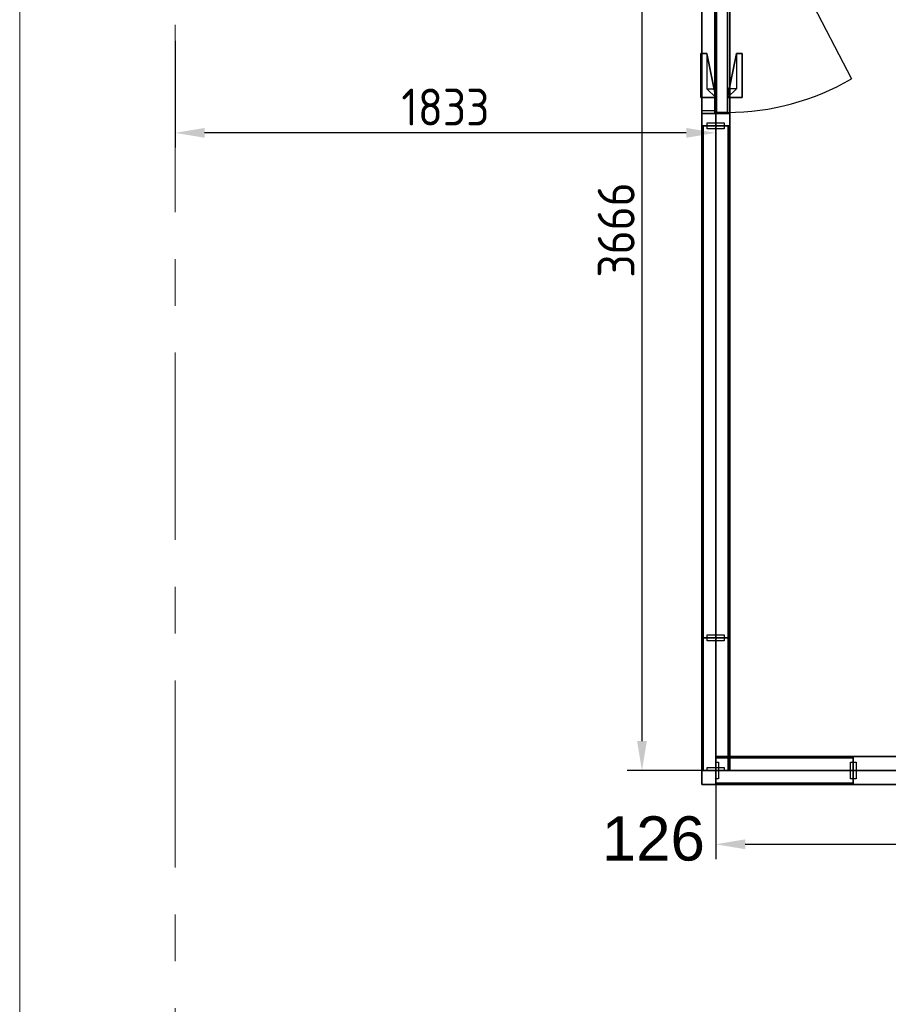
# Model space of a CAD drawing. Extents: x 3165 to 57695, y -7842 to 39081.
# Tile 213 of 248: x 47990 to 50935, y 25870 to 29208. Entities that reach past the tile are written whole.
import ezdxf
from ezdxf.enums import TextEntityAlignment as Align

# ---------------------------------------------------------------- set-up
doc = ezdxf.new("R2010")
doc.units = 0
doc.header["$LTSCALE"] = 50
doc.header["$PDSIZE"] = -5
doc.linetypes.add('HIDDEN2', pattern=[4.7625, 3.175, -1.5875])
doc.linetypes.add('Onderlegger 3e verdieping$0$stramien', pattern=[22.225, 12.7, -3.175, 3.175, -3.175])
doc.layers.get('0').update_dxf_attribs({"linetype": 'CONTINUOUS'})
doc.layers.get('DEFPOINTS').update_dxf_attribs({"linetype": 'CONTINUOUS'})
for name, color, linetype in [('AS-A38--_F----5', 2, 'CONTINUOUS'), ('AS-A38--_F---4-', 9, 'CONTINUOUS'), ('AS-I38-E_F----5_Deuren', 7, 'CONTINUOUS'), ('AS-I38-M_F----5_Deurmodulen', 7, 'CONTINUOUS'), ('AS-I38-M_F----5_Hoekaansluitingen', 7, 'CONTINUOUS'), ('AS-I38-M_F----5_Wandmodulen', 7, 'CONTINUOUS'), ('AS-L32--_F----5', 84, 'CONTINUOUS'), ('AS-L32--_F---4-', 84, 'CONTINUOUS'), ('AS-L32--_F-23--', 84, 'CONTINUOUS'), ('AS-L32--_F123--', 84, 'CONTINUOUS'), ('AS-L38--', 7, 'CONTINUOUS'), ('AS-L38--_F----5', 7, 'CONTINUOUS'), ('AS-L38--_F---4-', 7, 'CONTINUOUS'), ('AS-L38--_F-23--', 3, 'CONTINUOUS'), ('AS-L38--_F1----', 2, 'CONTINUOUS'), ('AS-L38--_F1-----', 2, 'CONTINUOUS'), ('AS-L38--_F123--', 7, 'CONTINUOUS'), ('AS-L38GL_F---4-', 2, 'CONTINUOUS'), ('AS-L38GL_F123--', 3, 'CONTINUOUS'), ('AS-M38--_F123--_Wandlengte', 1, 'CONTINUOUS'), ('IWTEKST', 2, 'CONTINUOUS')]:
    doc.layers.add(name, color=color, linetype=linetype)
doc.layers.add('AS-I38-1_F----5', color=2, linetype='CONTINUOUS', plot=False)
doc.layers.add('IWHARTWAND', color=6, linetype='CONTINUOUS', plot=False)
doc.layers.add('Onderlegger 3e verdieping$0$A-FLOR-OTLN', color=8, linetype='CONTINUOUS', lineweight=18)
doc.layers.add('Onderlegger 3e verdieping$0$S-GRID', color=8, linetype='CONTINUOUS', lineweight=18)
doc.styles.get("Standard").update_dxf_attribs({"font": 'isocp.shx'})
doc.dimstyles.new('CWall_F2_Wandlengte', dxfattribs={"dimscale": 50, "dimtxt": 2.5, "dimasz": 2, "dimexe": 1, "dimexo": 1, "dimgap": 0.5, "dimtad": 1, "dimdec": 0, "dimdsep": 46, "dimtxsty": 'Standard', "dimcen": 2.5, "dimclrt": 2, "dimadec": 0, "dimazin": 0, "dimtfac": 1, "dimtdec": 0, "dimtix": 1, "dimtmove": 2, "dimatfit": 0, "dimfxl": 0, "dimtolj": 1, "dimtzin": 0, "dimarcsym": 0})
pattern_1 = [(0, (683.25, 1360), (31.75, 31.75), [15.875, -47.625]), (90, (691.188, 1352.062), (-31.75, 31.75), [15.875, -47.625])]
pattern_2 = [(60, (160, 370), (-43300, 25000), [300, -50000]), (60, (230, 444), (-43300, 25000), [100, -50000]), (60, (187, 470), (-43300, 25000), [100, -50000]), (150, (320, 450), (-25000, -43300), [200, -50000])]
pattern_3 = [(60, (160, 1230), (-43300, 25000), [300, -50000]), (60, (230, 1304), (-43300, 25000), [100, -50000]), (60, (187, 1330), (-43300, 25000), [100, -50000]), (150, (320, 1310), (-25000, -43300), [200, -50000])]
pattern_4 = [(0, (233.25, 1360), (29.766, 59.531), [0, -59.531])]
pattern_5 = [(60, (160, 2090), (-43300, 25000), [300, -50000]), (60, (230, 2164), (-43300, 25000), [100, -50000]), (60, (187, 2190), (-43300, 25000), [100, -50000]), (150, (320, 2170), (-25000, -43300), [200, -50000])]
pattern_6 = [(60, (793, 2090), (-43300, 25000), [300, -50000]), (60, (865, 2164), (-43300, 25000), [100, -50000]), (60, (820, 2190), (-43300, 25000), [100, -50000]), (150, (955, 2170), (-25000, -43300), [200, -50000])]
pattern_7 = [(0, (868.25, 1360), (29.7656, 59.5312), [0, -59.5312])]
pattern_8 = [(60, (793, 1230), (-43300, 25000), [300, -50000]), (60, (865, 1304), (-43300, 25000), [100, -50000]), (60, (820, 1330), (-43300, 25000), [100, -50000]), (150, (955, 1310), (-25000, -43300), [200, -50000])]
pattern_9 = [(60, (793, 370), (-43300, 25000), [300, -50000]), (60, (865, 444), (-43300, 25000), [100, -50000]), (60, (820, 470), (-43300, 25000), [100, -50000]), (150, (955, 450), (-25000, -43300), [200, -50000])]
pattern_10 = [(60, (150, 2090), (-43300, 25000), [300, -50000]), (60, (220, 2164), (-43300, 25000), [100, -50000]), (60, (180, 2190), (-43300, 25000), [100, -50000]), (150, (310, 2170), (-25000, -43300), [200, -50000])]
pattern_11 = [(0, (225, 1360), (29.766, 59.531), [0, -59.531])]
pattern_12 = [(60, (150, 1230), (-43300, 25000), [300, -50000]), (60, (220, 1304), (-43300, 25000), [100, -50000]), (60, (180, 1330), (-43300, 25000), [100, -50000]), (150, (310, 1310), (-25000, -43300), [200, -50000])]
pattern_13 = [(60, (150, 370), (-43300, 25000), [300, -50000]), (60, (220, 444), (-43300, 25000), [100, -50000]), (60, (180, 470), (-43300, 25000), [100, -50000]), (150, (310, 450), (-25000, -43300), [200, -50000])]

# ---------------------------------------------------------------- blocks, each defined once
blk = doc.blocks.new('Onderlegger 3e verdieping')
at = {"layer": 'Onderlegger 3e verdieping$0$A-FLOR-OTLN'}
blk.add_line((47989.6, 29801.2), (47989.6, 8855.2), dxfattribs=at)
at = {"layer": 'Onderlegger 3e verdieping$0$S-GRID', "linetype": 'Onderlegger 3e verdieping$0$stramien'}
blk.add_line((48516.6, 38080.6), (48516.6, 989.5), dxfattribs=at)
blk = doc.blocks.new('QHK-10--_CTA01')
at = {"layer": 'AS-L38--_F----5', "linetype": 'HIDDEN2'}
blk.add_line((0, 0), (0, 0, 2700), dxfattribs=at)
at = {"layer": 'AS-L38--_F---4-'}
blk.add_line((-47.5, 47.5), (-47.5, 47.5, 2700), dxfattribs=at)
for points, invisible_edges in [([(0, 47.5, 2700), (0, -47.5, 2700), (47.5, -47.5, 2700), (-47.5, 47.5, 2700)], 4), ([(47.5, -47.5, 2700), (-47.5, 47.5, 2700), (-47.5, 0, 2700), (47.5, 0, 2700)], 1), ([(47.5, 0), (47.5, 0, 60), (47.5, -47.5, 60), (47.5, -47.5)], 1), ([(47.5, 0, 2660), (47.5, 0, 2700), (47.5, -47.5, 2700), (47.5, -47.5, 2660)], 1), ([(47.5, -47.5), (47.5, -47.5, 60), (0, -47.5, 60), (0, -47.5)], 4), ([(47.5, -47.5, 2660), (47.5, -47.5, 2700), (0, -47.5, 2700), (0, -47.5, 2660)], 4)]:
    blk.add_3dface(points, dxfattribs=dict(at, invisible_edges=invisible_edges))
for points in [[(47.5, 0, 60), (47.5, 0, 2660), (47.5, -47.5, 2660), (47.5, -47.5, 60)], [(47.5, -47.5, 60), (47.5, -47.5, 2660), (0, -47.5, 2660), (0, -47.5, 60)]]:
    blk.add_3dface(points, dxfattribs=at)
at = {"layer": 'AS-L38--_F123--'}
blk.add_lwpolyline([(0, -47.5), (47.5, -47.5), (47.5, 0)], dxfattribs=at)
at = {"layer": 'DEFPOINTS'}
blk.add_point((0, 0, 2700), dxfattribs=at)
at = {"layer": 'AS-I38-M_F----5_Hoekaansluitingen', "extrusion": (1, -6.12303e-17, 0)}
blk.add_text('D126', height=125, rotation=90, dxfattribs=at).set_placement((0, 2750), align=Align.MIDDLE_LEFT)
at = {"layer": 'AS-I38-M_F----5_Hoekaansluitingen', "extrusion": (0, -1, 0)}
blk.add_text('D126', height=125, rotation=90, dxfattribs=at).set_placement((0, 2750), align=Align.MIDDLE_LEFT)
blk = doc.blocks.new('BvnAans-_CTA01')
at = {"layer": 'AS-L38--_F----5', "color": 0, "invisible_edges": 10}
blk.add_3dface([(0, 0), (1, 0), (1, 0, 1), (0, 0, 1)], dxfattribs=at)
at = {"layer": 'AS-L38--_F---4-', "invisible_edges": 10}
for points in [[(0, 0.5), (1, 0.5), (1, 0.5, 1), (0, 0.5, 1)], [(0, -0.5), (1, -0.5), (1, -0.5, 1), (0, -0.5, 1)]]:
    blk.add_3dface(points, dxfattribs=at)
at = {"layer": 'AS-L38--_F---4-'}
blk.add_3dface([(0, -0.5, 1), (0, 0.5, 1), (1, 0.5, 1), (1, -0.5, 1)], dxfattribs=at)
blk = doc.blocks.new('OndrAans_CTA01')
at = {"layer": 'AS-L38--_F----5', "color": 0, "invisible_edges": 10}
blk.add_3dface([(0, 0), (1, 0), (1, 0, 1), (0, 0, 1)], dxfattribs=at)
at = {"layer": 'AS-L38--_F---4-', "invisible_edges": 10}
for points in [[(0, 0.5), (1, 0.5), (1, 0.5, 1), (0, 0.5, 1)], [(0, -0.5), (1, -0.5), (1, -0.5, 1), (0, -0.5, 1)]]:
    blk.add_3dface(points, dxfattribs=at)
at = {"layer": 'AS-L38--_F123--', "color": 0}
blk.add_3dface([(0, -0.5), (1, -0.5), (1, 0.5), (0, 0.5)], dxfattribs=at)
blk = doc.blocks.new('Q0WDSTL-_CTA01')
at = {"layer": 'AS-L38--_F-23--'}
for p, q in [((0, 0.3), (0, 0.5)), ((0, -0.3), (0, -0.5))]:
    blk.add_line(p, q, dxfattribs=at)
at = {"layer": 'AS-L38--_F-23--', "color": 1}
blk.add_lwpolyline([(0, 0.3), (1, 0.3), (1, -0.3), (0, -0.3)], dxfattribs=at)
at = {"layer": 'AS-L38--_F1-----'}
blk.add_lwpolyline([(0, 0.5), (0, -0.5)], dxfattribs=at)
blk = doc.blocks.new('D1------_CTA01')
at = {"layer": 'AS-L38--_F----5', "color": 0}
blk.add_3dface([(0, 0), (1, 0), (1, 0, 1), (0, 0, 1)], dxfattribs=at)
at = {"layer": 'AS-L38--_F---4-'}
for points in [[(0, 0.5), (1, 0.5), (1, 0.5, 1), (0, 0.5, 1)], [(0, -0.5), (1, -0.5), (1, -0.5, 1), (0, -0.5, 1)]]:
    blk.add_3dface(points, dxfattribs=at)
blk = doc.blocks.new('QWND48--_CTA01')
at = {"layer": 'AS-A38--_F----5', "extrusion": (0, -1, 0)}
h = blk.add_hatch(dxfattribs=at)
h.set_pattern_fill('CROSS', color=256, scale=5, style=0)
h.set_pattern_definition(pattern_1)
h.paths.add_polyline_path([(0, 940), (1366.5, 940), (1366.5, 1780), (0, 1780)])
at = {"layer": 'AS-A38--_F---4-', "extrusion": (0, -1, 0)}
h = blk.add_hatch(dxfattribs=at)
h.set_pattern_fill('CROSS', color=256, scale=5, style=0)
h.set_pattern_definition(pattern_1)
h.paths.add_polyline_path([(0, 940), (1366.5, 940), (1366.5, 1780), (0, 1780)])
h = blk.add_hatch(dxfattribs=at)
h.set_pattern_fill('CROSS', color=256, scale=5, style=0)
h.set_pattern_definition(pattern_1)
h.paths.add_polyline_path([(0, 940), (1366.5, 940), (1366.5, 1780), (0, 1780)])
at = {"layer": 'DEFPOINTS'}
blk.add_point((0, 0, 2700), dxfattribs=at)
at = {"layer": 'AS-L38--', "yscale": 95}
for name, p, xscale, zscale in [('BvnAans-_CTA01', (0, 0, 2660), 1366.5, 40), ('OndrAans_CTA01', (0, 0), 1366.5, 60), ('Q0WDSTL-_CTA01', (0, 0), 10, 10), ('D1------_CTA01', (0, 0, 1780), 1366.5, 880), ('D1------_CTA01', (0, 0, 940), 1366.5, 840), ('D1------_CTA01', (0, 0, 60), 1366.5, 880)]:
    blk.add_blockref(name, p, dxfattribs=dict(at, xscale=xscale, zscale=zscale))
at = {"layer": 'AS-L38--', "xscale": 10, "yscale": 95, "zscale": 10, "rotation": 180}
blk.add_blockref('Q0WDSTL-_CTA01', (1366.5, 0), dxfattribs=at)
at = {"layer": 'AS-I38-1_F----5', "extrusion": (0, -1, 0)}
blk.add_text('2', height=90, dxfattribs=at).set_placement((40, 130))
at = {"layer": 'AS-I38-M_F----5_Wandmodulen', "extrusion": (0, -1, 0)}
blk.add_text('AH-Z1', height=125, rotation=90, dxfattribs=at).set_placement((683.25, 2750), align=Align.MIDDLE_LEFT)
blk = doc.blocks.new('*D224')
at = {"layer": 'AS-M38--_F123--_Wandlengte', "color": 0, "lineweight": -2}
for p, q in [((48516.6, 29136.7), (48516.6, 28774.7)), ((50349.6, 28984.5), (50349.6, 28774.7)), ((50249.6, 28824.7), (48616.6, 28824.7))]:
    blk.add_line(p, q, dxfattribs=at)
at = {"layer": 'AS-M38--_F123--_Wandlengte', "color": 0}
for points in [[(48616.6, 28841.4), (48616.6, 28808), (48516.6, 28824.7)], [(50249.6, 28841.4), (50249.6, 28808), (50349.6, 28824.7)]]:
    blk.add_solid(points, dxfattribs=at)
at = {"layer": 'DEFPOINTS', "color": 0}
for p in [(48516.6, 29186.7), (50349.6, 29034.5, -200), (48516.6, 28824.7)]:
    blk.add_point(p, dxfattribs=at)
at = {"layer": 'AS-M38--_F123--_Wandlengte', "color": 2, "insert": (49433.1, 28912.2), "char_height": 125, "attachment_point": 5}
blk.add_mtext('\\A1;1833', dxfattribs=at)
blk = doc.blocks.new('QPGLAS--_CTA01')
at = {"layer": 'AS-L38--_F----5', "color": 0}
blk.add_3dface([(0, 0), (1, 0), (1, 0, 1), (0, 0, 1)], dxfattribs=at)
at = {"layer": 'AS-L38GL_F123--'}
blk.add_line((0, 0), (1, 0), dxfattribs=at)
at = {"layer": 'AS-L38GL_F---4-'}
mesh = blk.add_polymesh((6, 3), dxfattribs=at)
for k, corner in enumerate([(1, -0.45, 1), (1, -0.45), (1, -0.45), (0, -0.45, 1), (0, -0.45), (0, -0.45), (0, 0.45, 1), (0, 0.45), (0, -0.45), (1, 0.45, 1), (1, 0.45), (1, -0.45), (1, 0.45, 1), (1, 0.45, 1), (1, -0.45, 1), (0, 0.45, 1), (0, 0.45, 1), (0, -0.45, 1)]):
    mesh.set_mesh_vertex(divmod(k, 3), corner)
blk = doc.blocks.new('O4------_CTA01')
blk.add_blockref('QPGLAS--_CTA01', (0, 0))
blk = doc.blocks.new('QWND25--_CTA01')
at = {"layer": 'AS-A38--_F----5', "extrusion": (0, -1, 0)}
h = blk.add_hatch(dxfattribs=at)
h.set_pattern_fill('GLAS2', color=256, scale=50, angle=60, style=0, pattern_type=2)
h.set_pattern_definition(pattern_2)
h.paths.add_polyline_path([(0, 60), (466.5, 60), (466.5, 940), (0, 940)])
h = blk.add_hatch(dxfattribs=at)
h.set_pattern_fill('GLAS2', color=256, scale=50, angle=60, style=0, pattern_type=2)
h.set_pattern_definition(pattern_3)
h.paths.add_polyline_path([(0, 940), (466.5, 940), (466.5, 1780), (0, 1780)])
h = blk.add_hatch(dxfattribs=at)
h.set_pattern_fill('GLAS2', color=256, scale=50, angle=60, style=0, pattern_type=2)
h.set_pattern_definition(pattern_5)
h.paths.add_polyline_path([(0, 1780), (466.5, 1780), (466.5, 2660), (0, 2660)])
h = blk.add_hatch(dxfattribs=at)
h.set_pattern_fill('DOTS', color=256, scale=37.5, style=0)
h.set_pattern_definition(pattern_4)
h.paths.add_polyline_path([(10, 950), (456.5, 950), (456.5, 1770), (10, 1770)])
at = {"layer": 'AS-A38--_F---4-', "extrusion": (0, -1, 0)}
h = blk.add_hatch(dxfattribs=at)
h.set_pattern_fill('GLAS2', color=256, scale=50, angle=60, style=0, pattern_type=2)
h.set_pattern_definition(pattern_5)
h.paths.add_polyline_path([(0, 1780), (466.5, 1780), (466.5, 2660), (0, 2660)])
h = blk.add_hatch(dxfattribs=at)
h.set_pattern_fill('GLAS2', color=256, scale=50, angle=60, style=0, pattern_type=2)
h.set_pattern_definition(pattern_3)
h.paths.add_polyline_path([(0, 940), (466.5, 940), (466.5, 1780), (0, 1780)])
h = blk.add_hatch(dxfattribs=at)
h.set_pattern_fill('GLAS2', color=256, scale=50, angle=60, style=0, pattern_type=2)
h.set_pattern_definition(pattern_2)
h.paths.add_polyline_path([(0, 60), (466.5, 60), (466.5, 940), (0, 940)])
h = blk.add_hatch(dxfattribs=at)
h.set_pattern_fill('DOTS', color=256, scale=37.5, style=0)
h.set_pattern_definition(pattern_4)
h.paths.add_polyline_path([(10, 950), (456.5, 950), (456.5, 1770), (10, 1770)])
h = blk.add_hatch(dxfattribs=at)
h.set_pattern_fill('GLAS2', color=256, scale=50, angle=60, style=0, pattern_type=2)
h.set_pattern_definition(pattern_5)
h.paths.add_polyline_path([(0, 1780), (466.5, 1780), (466.5, 2660), (0, 2660)])
h = blk.add_hatch(dxfattribs=at)
h.set_pattern_fill('GLAS2', color=256, scale=50, angle=60, style=0, pattern_type=2)
h.set_pattern_definition(pattern_3)
h.paths.add_polyline_path([(0, 940), (466.5, 940), (466.5, 1780), (0, 1780)])
h = blk.add_hatch(dxfattribs=at)
h.set_pattern_fill('GLAS2', color=256, scale=50, angle=60, style=0, pattern_type=2)
h.set_pattern_definition(pattern_2)
h.paths.add_polyline_path([(0, 60), (466.5, 60), (466.5, 940), (0, 940)])
h = blk.add_hatch(dxfattribs=at)
h.set_pattern_fill('DOTS', color=256, scale=37.5, style=0)
h.set_pattern_definition(pattern_4)
h.paths.add_polyline_path([(10, 950), (456.5, 950), (456.5, 1770), (10, 1770)])
at = {"layer": 'DEFPOINTS'}
blk.add_point((0, 0, 2700), dxfattribs=at)
at = {"layer": 'AS-L38--', "yscale": 95}
for name, p, xscale, zscale in [('BvnAans-_CTA01', (0, 0, 2660), 466.5, 40), ('OndrAans_CTA01', (0, 0), 466.5, 60), ('Q0WDSTL-_CTA01', (0, 0), 10, 10), ('O4------_CTA01', (0, 0, 1780), 466.5, 880), ('O4------_CTA01', (0, 0, 940), 466.5, 840), ('O4------_CTA01', (0, 0, 60), 466.5, 880)]:
    blk.add_blockref(name, p, dxfattribs=dict(at, xscale=xscale, zscale=zscale))
at = {"layer": 'AS-L38--', "xscale": 10, "yscale": 95, "zscale": 10, "rotation": 180}
blk.add_blockref('Q0WDSTL-_CTA01', (466.5, 0), dxfattribs=at)
at = {"layer": 'AS-I38-1_F----5', "extrusion": (0, -1, 0)}
blk.add_text('1', height=90, dxfattribs=at).set_placement((40, 130))
at = {"layer": 'AS-I38-M_F----5_Wandmodulen', "extrusion": (0, -1, 0)}
blk.add_text('GH', height=125, rotation=90, dxfattribs=at).set_placement((233.2, 2750), align=Align.MIDDLE_LEFT)
blk = doc.blocks.new('3ADRDRP-_CTA01')
at = {"layer": 'AS-L38--_F----5', "color": 0}
blk.add_3dface([(0, 0), (1, 0), (1, 0, 1), (0, 0, 1)], dxfattribs=at)
at = {"layer": 'AS-L38--_F---4-'}
mesh = blk.add_polymesh((6, 3), dxfattribs=at)
for k, corner in enumerate([(1, -0.5, 1), (1, -0.5), (1, -0.5), (0, -0.5, 1), (0, -0.5), (0, -0.5), (0, 0.5, 1), (0, 0.5), (0, -0.5), (1, 0.5, 1), (1, 0.5), (1, -0.5), (1, 0.5, 1), (1, 0.5, 1), (1, -0.5, 1), (0, 0.5, 1), (0, 0.5, 1), (0, -0.5, 1)]):
    mesh.set_mesh_vertex(divmod(k, 3), corner)
blk = doc.blocks.new('Q0DRSTL-_CTA01')
at = {"layer": 'AS-L38--_F----5', "color": 0}
blk.add_3dface([(0, 0), (1, 0), (1, 0, 1), (0, 0, 1)], dxfattribs=at)
at = {"layer": 'AS-L38--_F-23--', "color": 0}
for p, q in [((0, 0.5), (0, 0.3)), ((1, 0.5), (1, 0)), ((1, 0), (1.25, 0)), ((0, -0.5), (0, -0.3))]:
    blk.add_line(p, q, dxfattribs=at)
for points in [[(1, 0.5), (0, 0.5)], [(0, -0.5), (1.25, -0.5), (1.25, 0)]]:
    blk.add_lwpolyline(points, dxfattribs=at)
at = {"layer": 'AS-L38--_F1----', "color": 0}
blk.add_lwpolyline([(0, -0.5), (1, -0.5), (1, 0.5), (0, 0.5)], close=True, dxfattribs=at)
at = {"layer": 'AS-L38--_F---4-'}
mesh = blk.add_polymesh((6, 3), dxfattribs=at)
for k, corner in enumerate([(1, -0.5, 1), (1, -0.5), (1, -0.5), (0, -0.5, 1), (0, -0.5), (0, -0.5), (0, 0.5, 1), (0, 0.5), (0, -0.5), (1, 0.5, 1), (1, 0.5), (1, -0.5), (1, 0.5, 1), (1, 0.5, 1), (1, -0.5, 1), (0, 0.5, 1), (0, 0.5, 1), (0, -0.5, 1)]):
    mesh.set_mesh_vertex(divmod(k, 3), corner)
blk = doc.blocks.new('ddch1---_CTA01')
at = {"layer": 'AS-L32--_F----5', "color": 1}
for p, q in [((0, 0.075), (1, 0.075, 0.5)), ((1, 0.075, 0.5), (0, 0.075, 1))]:
    blk.add_line(p, q, dxfattribs=at)
at = {"layer": 'AS-L32--_F----5', "color": 1, "linetype": 'HIDDEN2'}
for p, q in [((0, -0.075), (1, -0.075, 0.5)), ((1, -0.075, 0.5), (0, -0.075, 1))]:
    blk.add_line(p, q, dxfattribs=at)
at = {"layer": 'AS-L32--_F----5'}
blk.add_3dface([(0, 0), (0, 0, 1), (1, 0, 1), (1, 0)], dxfattribs=at)
at = {"layer": 'AS-L32--_F---4-'}
for points in [[(0, 1), (0, 1, 1), (1, 1, 1), (1, 1)], [(0, 1), (0, 0), (0, 0, 1), (0, 1, 1)], [(0, 0, 1), (0, 1, 1), (1, 1, 1), (1, 0, 1)], [(1, 1, 1), (1, 0, 1), (1, 0), (1, 1)], [(0, 0), (0, 0, 1), (1, 0, 1), (1, 0)]]:
    blk.add_3dface(points, dxfattribs=at)
at = {"layer": 'AS-L32--_F123--', "color": 1}
blk.add_line((0, 1), (0.8776, 11.4994), dxfattribs=at)
at = {"layer": 'AS-L32--_F123--'}
for p, q in [((1, 1), (0, 1)), ((0, 1), (0, 0)), ((1, 0), (1, 1)), ((0, 0), (1, 0))]:
    blk.add_line(p, q, dxfattribs=at)
at = {"layer": 'AS-L32--_F123--', "color": 1}
blk.add_ellipse((0, 1), major_axis=(0, 21.9), ratio=0.045662, start_param=-1.570796, end_param=-1.070796, dxfattribs=at)
at = {"layer": 'DEFPOINTS'}
blk.add_point((0, 0), dxfattribs=at)
blk.add_point((0, 0), dxfattribs=at)
blk = doc.blocks.new('KlnkRcht_CTA01')
at = {"layer": 'AS-L32--_F----5'}
blk.add_polyline3d([(-0.5, 0, -0.5), (0.5, 0, -0.5), (0.5, 0, 0.5), (-0.5, 0, 0.5)], close=True, dxfattribs=at)
at = {"layer": 'AS-L32--_F-23--'}
for p, q in [((0.3, -0.6, -0.5), (0.3, 0, -0.5)), ((0.5, 0, -0.5), (0.5, -1, -0.5)), ((-0.5, -1, -0.5), (-0.5, -0.6, -0.5)), ((-0.5, -0.6, -0.5), (0.3, -0.6, -0.5)), ((0.5, -1, -0.5), (-0.5, -1, -0.5))]:
    blk.add_line(p, q, dxfattribs=at)
at = {"layer": 'AS-L32--_F---4-'}
mesh = blk.add_polyface(dxfattribs=at)
corners = [(0.5, 0, -0.5), (0.5, -1, -0.5), (-0.5, -1, -0.5), (-0.5, -0.6, -0.5), (0.3, -0.6, -0.5), (0.3, 0, -0.5), (0.5, 0, 0.5), (0.5, -1, 0.5), (-0.5, -1, 0.5), (-0.5, -0.6, 0.5), (0.3, -0.6, 0.5), (0.3, 0, 0.5)]
mesh.append_faces([[corners[k] for k in face] for face in [(0, 1, 7, 6), (1, 2, 8, 7), (2, 3, 9, 8)]])
mesh.append_faces([[corners[k] for k in face] for face in [(6, 10, 11)]], dxfattribs={"vtx0": -1})
mesh.append_faces([[corners[k] for k in face] for face in [(6, 9, 10)]], dxfattribs={"vtx0": -1, "vtx2": -1})
mesh.append_faces([[corners[k] for k in face] for face in [(6, 7, 8, 9)]], dxfattribs={"vtx3": -1})
blk = doc.blocks.new('QDR-9---_CTA01')
at = {"layer": 'DEFPOINTS'}
blk.add_point((0, 0, 2700), dxfattribs=at)
at = {"layer": 'AS-L38--'}
for name, p, xscale, yscale, zscale in [('ddch1---_CTA01', (41.5, 0, 10), 926, 40, 2585), ('KlnkRcht_CTA01', (842.5, 40, 1050), 150, -50, 20), ('BvnAans-_CTA01', (0, 0, 2660), 1013, 95, 40), ('Q0WDSTL-_CTA01', (0, 0), 10, 95, 10), ('3ADRDRP-_CTA01', (0, 0, 2595), 1013, 95, 65), ('Q0DRSTL-_CTA01', (0, 0), 41.5, 95, 2595), ('Q0DRSTL-_CTA01', (1013, 0), -41.5, 95, 2595), ('KlnkRcht_CTA01', (842.5, 0, 1050), 150, 50, 20)]:
    blk.add_blockref(name, p, dxfattribs=dict(at, xscale=xscale, yscale=yscale, zscale=zscale))
at = {"layer": 'AS-L38--', "xscale": 10, "yscale": 95, "zscale": 10, "rotation": 180}
blk.add_blockref('Q0WDSTL-_CTA01', (1013, 0), dxfattribs=at)
at = {"layer": 'AS-I38-E_F----5_Deuren', "extrusion": (0, -1, 0)}
blk.add_text('926x2585', height=90, dxfattribs=at).set_placement((959, 175), align=Align.BOTTOM_RIGHT)
at = {"layer": 'AS-I38-M_F----5_Deurmodulen', "extrusion": (0, -1, 0)}
blk.add_text('DA', height=125, rotation=90, dxfattribs=at).set_placement((506.5, 2750), align=Align.MIDDLE_LEFT)
blk = doc.blocks.new('QWND83--_CTA01')
at = {"layer": 'AS-A38--_F----5', "extrusion": (0, -1, 0)}
h = blk.add_hatch(dxfattribs=at)
h.set_pattern_fill('GLAS2', color=256, scale=50, angle=60, style=0, pattern_type=2)
h.set_pattern_definition(pattern_6)
h.paths.add_polyline_path([(0, 1780), (1736.5, 1780), (1736.5, 2660), (0, 2660)])
h = blk.add_hatch(dxfattribs=at)
h.set_pattern_fill('GLAS2', color=256, scale=50, angle=60, style=0, pattern_type=2)
h.set_pattern_definition(pattern_8)
h.paths.add_polyline_path([(0, 940), (1736.5, 940), (1736.5, 1780), (0, 1780)])
h = blk.add_hatch(dxfattribs=at)
h.set_pattern_fill('GLAS2', color=256, scale=50, angle=60, style=0, pattern_type=2)
h.set_pattern_definition(pattern_9)
h.paths.add_polyline_path([(0, 60), (1736.5, 60), (1736.5, 940), (0, 940)])
h = blk.add_hatch(dxfattribs=at)
h.set_pattern_fill('DOTS', color=256, scale=37.5, style=0)
h.set_pattern_definition(pattern_7)
h.paths.add_polyline_path([(10, 950), (1726.5, 950), (1726.5, 1770), (10, 1770)])
at = {"layer": 'AS-A38--_F---4-', "extrusion": (0, -1, 0)}
h = blk.add_hatch(dxfattribs=at)
h.set_pattern_fill('GLAS2', color=256, scale=50, angle=60, style=0, pattern_type=2)
h.set_pattern_definition(pattern_6)
h.paths.add_polyline_path([(0, 1780), (1736.5, 1780), (1736.5, 2660), (0, 2660)])
h = blk.add_hatch(dxfattribs=at)
h.set_pattern_fill('GLAS2', color=256, scale=50, angle=60, style=0, pattern_type=2)
h.set_pattern_definition(pattern_8)
h.paths.add_polyline_path([(0, 940), (1736.5, 940), (1736.5, 1780), (0, 1780)])
h = blk.add_hatch(dxfattribs=at)
h.set_pattern_fill('GLAS2', color=256, scale=50, angle=60, style=0, pattern_type=2)
h.set_pattern_definition(pattern_9)
h.paths.add_polyline_path([(0, 60), (1736.5, 60), (1736.5, 940), (0, 940)])
h = blk.add_hatch(dxfattribs=at)
h.set_pattern_fill('DOTS', color=256, scale=37.5, style=0)
h.set_pattern_definition(pattern_7)
h.paths.add_polyline_path([(10, 950), (1726.5, 950), (1726.5, 1770), (10, 1770)])
h = blk.add_hatch(dxfattribs=at)
h.set_pattern_fill('GLAS2', color=256, scale=50, angle=60, style=0, pattern_type=2)
h.set_pattern_definition(pattern_6)
h.paths.add_polyline_path([(0, 1780), (1736.5, 1780), (1736.5, 2660), (0, 2660)])
h = blk.add_hatch(dxfattribs=at)
h.set_pattern_fill('GLAS2', color=256, scale=50, angle=60, style=0, pattern_type=2)
h.set_pattern_definition(pattern_8)
h.paths.add_polyline_path([(0, 940), (1736.5, 940), (1736.5, 1780), (0, 1780)])
h = blk.add_hatch(dxfattribs=at)
h.set_pattern_fill('GLAS2', color=256, scale=50, angle=60, style=0, pattern_type=2)
h.set_pattern_definition(pattern_9)
h.paths.add_polyline_path([(0, 60), (1736.5, 60), (1736.5, 940), (0, 940)])
h = blk.add_hatch(dxfattribs=at)
h.set_pattern_fill('DOTS', color=256, scale=37.5, style=0)
h.set_pattern_definition(pattern_7)
h.paths.add_polyline_path([(10, 950), (1726.5, 950), (1726.5, 1770), (10, 1770)])
at = {"layer": 'DEFPOINTS'}
blk.add_point((0, 0, 2700), dxfattribs=at)
at = {"layer": 'AS-L38--', "yscale": 95}
for name, p, xscale, zscale in [('BvnAans-_CTA01', (0, 0, 2660), 1736.5, 40), ('OndrAans_CTA01', (0, 0), 1736.5, 60), ('Q0WDSTL-_CTA01', (0, 0), 10, 10), ('O4------_CTA01', (0, 0, 940), 1736.5, 840), ('O4------_CTA01', (0, 0, 1780), 1736.5, 880), ('O4------_CTA01', (0, 0, 60), 1736.5, 880)]:
    blk.add_blockref(name, p, dxfattribs=dict(at, xscale=xscale, zscale=zscale))
at = {"layer": 'AS-L38--', "xscale": 10, "yscale": 95, "zscale": 10, "rotation": 180}
blk.add_blockref('Q0WDSTL-_CTA01', (1736.5, 0), dxfattribs=at)
at = {"layer": 'AS-I38-1_F----5', "extrusion": (0, -1, 0)}
blk.add_text('3', height=90, dxfattribs=at).set_placement((40, 130))
at = {"layer": 'AS-I38-M_F----5_Wandmodulen', "extrusion": (0, -1, 0)}
blk.add_text('GH', height=125, rotation=90, dxfattribs=at).set_placement((868.2, 2750), align=Align.MIDDLE_LEFT)
blk = doc.blocks.new('*D337')
at = {"layer": 'AS-M38--_F123--_Wandlengte', "color": 0, "lineweight": -2}
for p, q in [((50299.6, 30328.2), (50049.6, 30328.2)), ((50099.6, 30228.2), (50099.6, 26762.2)), ((50299.6, 26662.2), (50049.6, 26662.2))]:
    blk.add_line(p, q, dxfattribs=at)
at = {"layer": 'AS-M38--_F123--_Wandlengte', "color": 0}
for points in [[(50082.9, 30228.2), (50116.3, 30228.2), (50099.6, 30328.2)], [(50082.9, 26762.2), (50116.3, 26762.2), (50099.6, 26662.2)]]:
    blk.add_solid(points, dxfattribs=at)
at = {"layer": 'DEFPOINTS', "color": 0}
for p in [(50349.6, 30328.2), (50099.6, 26662.2), (50349.6, 26662.2)]:
    blk.add_point(p, dxfattribs=at)
at = {"layer": 'AS-M38--_F123--_Wandlengte', "color": 2, "insert": (50012.1, 28495.2), "char_height": 125, "attachment_point": 5, "rotation": 90}
blk.add_mtext('\\A1;3666', dxfattribs=at)
blk = doc.blocks.new('QWND56--_CTA01')
at = {"layer": 'AS-A38--_F----5', "extrusion": (0, -1, 0)}
h = blk.add_hatch(dxfattribs=at)
h.set_pattern_fill('GLAS2', color=256, scale=50, angle=60, style=0, pattern_type=2)
h.set_pattern_definition(pattern_10)
h.paths.add_polyline_path([(0, 1780), (450, 1780), (450, 2660), (0, 2660)])
h = blk.add_hatch(dxfattribs=at)
h.set_pattern_fill('GLAS2', color=256, scale=50, angle=60, style=0, pattern_type=2)
h.set_pattern_definition(pattern_12)
h.paths.add_polyline_path([(0, 940), (450, 940), (450, 1780), (0, 1780)])
h = blk.add_hatch(dxfattribs=at)
h.set_pattern_fill('GLAS2', color=256, scale=50, angle=60, style=0, pattern_type=2)
h.set_pattern_definition(pattern_13)
h.paths.add_polyline_path([(0, 60), (450, 60), (450, 940), (0, 940)])
h = blk.add_hatch(dxfattribs=at)
h.set_pattern_fill('DOTS', color=256, scale=37.5, style=0)
h.set_pattern_definition(pattern_11)
h.paths.add_polyline_path([(10, 950), (440, 950), (440, 1770), (10, 1770)])
at = {"layer": 'AS-A38--_F---4-', "extrusion": (0, -1, 0)}
h = blk.add_hatch(dxfattribs=at)
h.set_pattern_fill('GLAS2', color=256, scale=50, angle=60, style=0, pattern_type=2)
h.set_pattern_definition(pattern_10)
h.paths.add_polyline_path([(0, 1780), (450, 1780), (450, 2660), (0, 2660)])
h = blk.add_hatch(dxfattribs=at)
h.set_pattern_fill('GLAS2', color=256, scale=50, angle=60, style=0, pattern_type=2)
h.set_pattern_definition(pattern_12)
h.paths.add_polyline_path([(0, 940), (450, 940), (450, 1780), (0, 1780)])
h = blk.add_hatch(dxfattribs=at)
h.set_pattern_fill('GLAS2', color=256, scale=50, angle=60, style=0, pattern_type=2)
h.set_pattern_definition(pattern_13)
h.paths.add_polyline_path([(0, 60), (450, 60), (450, 940), (0, 940)])
h = blk.add_hatch(dxfattribs=at)
h.set_pattern_fill('DOTS', color=256, scale=37.5, style=0)
h.set_pattern_definition(pattern_11)
h.paths.add_polyline_path([(10, 950), (440, 950), (440, 1770), (10, 1770)])
h = blk.add_hatch(dxfattribs=at)
h.set_pattern_fill('GLAS2', color=256, scale=50, angle=60, style=0, pattern_type=2)
h.set_pattern_definition(pattern_10)
h.paths.add_polyline_path([(0, 1780), (450, 1780), (450, 2660), (0, 2660)])
h = blk.add_hatch(dxfattribs=at)
h.set_pattern_fill('GLAS2', color=256, scale=50, angle=60, style=0, pattern_type=2)
h.set_pattern_definition(pattern_12)
h.paths.add_polyline_path([(0, 940), (450, 940), (450, 1780), (0, 1780)])
h = blk.add_hatch(dxfattribs=at)
h.set_pattern_fill('GLAS2', color=256, scale=50, angle=60, style=0, pattern_type=2)
h.set_pattern_definition(pattern_13)
h.paths.add_polyline_path([(0, 60), (450, 60), (450, 940), (0, 940)])
h = blk.add_hatch(dxfattribs=at)
h.set_pattern_fill('DOTS', color=256, scale=37.5, style=0)
h.set_pattern_definition(pattern_11)
h.paths.add_polyline_path([(10, 950), (440, 950), (440, 1770), (10, 1770)])
at = {"layer": 'DEFPOINTS'}
blk.add_point((0, 0, 2700), dxfattribs=at)
at = {"layer": 'AS-L38--', "yscale": 95}
for name, p, xscale, zscale in [('BvnAans-_CTA01', (0, 0, 2660), 450, 40), ('OndrAans_CTA01', (0, 0), 450, 60), ('Q0WDSTL-_CTA01', (0, 0), 10, 10), ('O4------_CTA01', (0, 0, 940), 450, 840), ('O4------_CTA01', (0, 0, 1780), 450, 880), ('O4------_CTA01', (0, 0, 60), 450, 880)]:
    blk.add_blockref(name, p, dxfattribs=dict(at, xscale=xscale, zscale=zscale))
at = {"layer": 'AS-L38--', "xscale": 10, "yscale": 95, "zscale": 10, "rotation": 180}
blk.add_blockref('Q0WDSTL-_CTA01', (450, 0), dxfattribs=at)
at = {"layer": 'AS-I38-1_F----5', "extrusion": (0, -1, 0)}
blk.add_text('98', height=90, dxfattribs=at).set_placement((40, 130))
at = {"layer": 'AS-I38-M_F----5_Wandmodulen', "extrusion": (0, -1, 0)}
blk.add_text('GH', height=125, rotation=90, dxfattribs=at).set_placement((225, 2750), align=Align.MIDDLE_LEFT)
blk = doc.blocks.new('*D426')
at = {"layer": 'AS-M38--_F123--_Wandlengte', "color": 0, "lineweight": -2}
for p, q in [((50349.6, 26612.2), (50349.6, 26362.2)), ((53862.6, 26612.2), (53862.6, 26362.2)), ((50449.6, 26412.2), (53762.6, 26412.2))]:
    blk.add_line(p, q, dxfattribs=at)
at = {"layer": 'AS-M38--_F123--_Wandlengte', "color": 0}
for points in [[(50449.6, 26428.9), (50449.6, 26395.5), (50349.6, 26412.2)], [(53762.6, 26428.9), (53762.6, 26395.5), (53862.6, 26412.2)]]:
    blk.add_solid(points, dxfattribs=at)
at = {"layer": 'DEFPOINTS', "color": 0}
for p in [(50349.6, 26662.2), (53862.6, 26662.2), (53862.6, 26412.2)]:
    blk.add_point(p, dxfattribs=at)
at = {"layer": 'AS-M38--_F123--_Wandlengte', "color": 2, "insert": (52106.1, 26499.7), "char_height": 125, "attachment_point": 5}
blk.add_mtext('\\A1;3513', dxfattribs=at)

msp = doc.modelspace()

# ---------------------------------------------------------------- linework, layer by layer
at = {"layer": 'IWHARTWAND'}
for p in [(50349.6, 30328.2), (53875.6, 26662.2)]:
    msp.add_line(p, (50349.6, 26662.2), dxfattribs=at)

# ---------------------------------------------------------------- block references
msp.add_blockref('Onderlegger 3e verdieping', (0, 0))
at = {"layer": 'AS-L38--', "rotation": 270}
for name, p in [('QDR-9---_CTA01', (50349.6, 29861.7)), ('QWND83--_CTA01', (50349.6, 28848.7)), ('QWND56--_CTA01', (50349.6, 27112.2)), ('QHK-10--_CTA01', (50349.6, 26662.2))]:
    msp.add_blockref(name, p, dxfattribs=at)
at = {"layer": 'AS-L38--'}
for name, p in [('QWND25--_CTA01', (50349.6, 26662.2)), ('QWND48--_CTA01', (50816.1, 26662.2))]:
    msp.add_blockref(name, p, dxfattribs=at)

# ---------------------------------------------------------------- texts
at = {"layer": 'IWTEKST', "insert": (49963.4, 26507, 120), "char_height": 150, "width": 3405, "attachment_point": 1}
msp.add_mtext('{\\fArial|b0|i0|c0|p34;126}', dxfattribs=at)

# ---------------------------------------------------------------- dimensions: what is measured, and where the dimension line sits
at = {"layer": 'AS-M38--_F123--_Wandlengte'}
for p1, p2, picture, middle in [((50349.6, 30328.2), (50349.6, 26662.2), '*D337', (50012.1, 28495.2)), ((50349.6, 26662.2), (53862.6, 26662.2), '*D426', (52106.1, 26499.7))]:
    dim = msp.add_aligned_dim(p1=p1, p2=p2, distance=-250, dimstyle='CWall_F2_Wandlengte', dxfattribs=at)
    dim.commit()
    dim.dimension.update_dxf_attribs({"geometry": picture, "text_midpoint": middle})
dim = msp.add_linear_dim(base=(48516.6, 28824.7), p1=(50349.6, 29034.5, -200), p2=(48516.6, 29186.7), dimstyle='CWall_F2_Wandlengte', dxfattribs=at)
dim.commit()
dim.dimension.update_dxf_attribs({"geometry": '*D224', "text_midpoint": (49433.1, 28912.2)})

doc.saveas('drawing.dxf')
